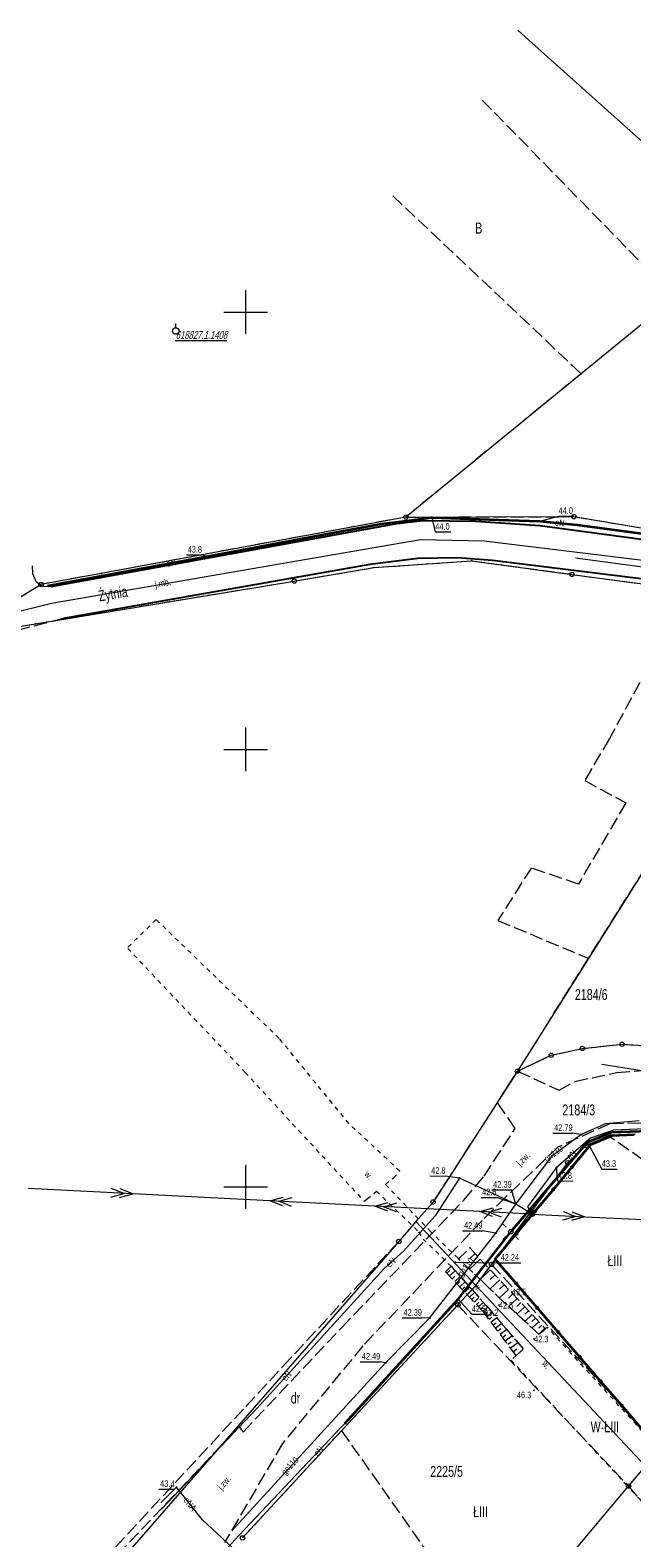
# Model space of a CAD drawing. Header units: millimetres. Extents: x 6552798 to 6553858, y 5859376 to 5860252.
# Tile 27 of 43: x 6553325 to 6553394, y 5859960 to 5860132. Entities that reach past the tile are written whole.
import ezdxf
from ezdxf.enums import TextEntityAlignment as Align

# ---------------------------------------------------------------- set-up
doc = ezdxf.new("R2010")
doc.units = ezdxf.units.MM
for name, pattern in [('1', [0]), ('1_1', [0]), ('1_OTKJ', [2, 1.5, -0.5]), ('1_OTKK', [0]), ('1_OTRK', [1.75, 1.25, -0.5]), ('1_OTRKG', [1.75, 1.25, -0.5]), ('1_OTWM', [1, 0.5, -0.5]), ('3_SUEP_A', [0]), ('3_SUGP', [0]), ('3_SUKP', [0]), ('3_SULO', [0]), ('3_SUWP', [0]), ('GDE', [0]), ('GUK', [2, 1.5, -0.5])]:
    doc.linetypes.add(name, pattern=pattern)
for name, color, linetype, lineweight in [('BANK_OSNOW_T_0', 7, 'Continuous', 18), ('BANK_OSNOW_T_1', 7, 'Continuous', 18), ('Dzialki', 7, 'GDE', 18), ('Kontury', 3, 'GUK', 18), ('Numery_dzialek', 7, 'Continuous', 13), ('Numery_konturow', 3, 'Continuous', 13), ('OTK_E_T_0', 7, 'Continuous', 0), ('OTK_E_T_8', 7, 'Continuous', 25), ('OTK_L_0', 7, '1_OTKJ', 18), ('OTK_L_1', 7, '1_OTKK', 25), ('OTK_L_18', 7, '1_1', 18), ('OTO_L_0', 7, 'Continuous', 35), ('OTR_L_1', 7, '1_OTRK', 18), ('OTR_T_0', 7, 'Continuous', 18), ('OTR_T_1', 7, 'Continuous', 18), ('OTW_E_T_2', 7, 'Continuous', 0), ('OTW_L_3', 7, 'Continuous', 18), ('Podzial_sekcyjny_krzyze', 7, '1', 0), ('Punkty', 7, 'Continuous', 18), ('SUE_T_3', 7, 'Continuous', 18), ('SUEP_E_T_0', 1, 'Continuous', 0), ('SUEP_L_0', 1, '3_SUEP_A', 18), ('SUER_T_0', 1, 'Continuous', 18), ('SUGP_E_T_0', 52, 'Continuous', 0), ('SUGP_L_0', 52, '3_SUGP', 18), ('SUGR_T_0', 52, 'Continuous', 18), ('SUKP_L_0', 34, '3_SUKP', 18), ('SUL_L_1', 7, '3_SULO', 35), ('SUP_T_2', 7, 'Continuous', 18), ('SUWP_L_0', 5, '3_SUWP', 18)]:
    doc.layers.add(name, color=color, linetype=linetype, lineweight=lineweight)
doc.styles.get("Standard").update_dxf_attribs({"font": 'arial.ttf'})

# ---------------------------------------------------------------- blocks, each defined once
blk = doc.blocks.new('GRT')
at = {"linetype": 'Continuous'}
blk.add_circle((0, 0), 0.25, dxfattribs=at)
blk = doc.blocks.new('GRO')
at = {"linetype": 'Continuous'}
blk.add_circle((0, 0), 0.045, dxfattribs=at)
blk = doc.blocks.new('OSM')
at = {"linetype": 'Continuous'}
blk.add_line((0, 0.375), (0, 0.875), dxfattribs=at)
blk.add_circle((0, 0), 0.375, dxfattribs=at)
blk = doc.blocks.new('2_OTRN')
at = {"linetype": 'Continuous'}
blk.add_circle((0, 0), 0.045, dxfattribs=at)
blk = doc.blocks.new('2_OTRS')
at = {"linetype": 'Continuous'}
blk.add_circle((0, 0), 0.045, dxfattribs=at)
blk = doc.blocks.new('4_SUEO_W')
at = {"linetype": 'Continuous'}
for p, q in [((-0.53035, 0.53035), (-0.8839, 0.8839)), ((0.53035, 0.53035), (0.8839, 0.8839)), ((-0.53035, -0.53035), (-0.8839, -0.8839)), ((0.53035, -0.53035), (0.8839, -0.8839))]:
    blk.add_line(p, q, dxfattribs=at)
blk.add_circle((0, 0), 0.025, dxfattribs=at)
blk = doc.blocks.new('4_SUPP')
at = {"linetype": 'Continuous'}
blk.add_circle((0, 0), 0.25, dxfattribs=at)
blk = doc.blocks.new('4_SUPS')
at = {"linetype": 'Continuous'}
blk.add_circle((0, 0), 0.0625, dxfattribs=at)

msp = doc.modelspace()

# ---------------------------------------------------------------- linework, layer by layer
at = {"layer": 'Dzialki'}
for p, q in [((6553399.02, 5860101.69), (6553388.32, 5860092.95)), ((6553388.32, 5860092.95), (6553368.3, 5860076.56)), ((6553368.3, 5860076.56), (6553333.5, 5860070.12)), ((6553368.3, 5860076.56), (6553387.5, 5860076.61)), ((6553387.5, 5860076.61), (6553433.85, 5860068.93)), ((6553364.64, 5860070.79), (6553375.81, 5860071.57)), ((6553375.81, 5860071.57), (6553387.26, 5860070.01)), ((6553325.99, 5860064.37), (6553355.54, 5860069.25)), ((6553333.5, 5860070.12), (6553326.62, 5860068.85)), ((6553355.54, 5860069.25), (6553364.64, 5860070.79)), ((6553387.26, 5860070.01), (6553396.22, 5860068.8)), ((6553326.62, 5860068.85), (6553309.81, 5860058.56)), ((6553322.54, 5860063.8), (6553325.99, 5860064.37)), ((6553398.85, 5860041.53), (6553381.04, 5860013.22)), ((6553384.9, 5860015.04), (6553388.46, 5860015.83)), ((6553388.46, 5860015.83), (6553393, 5860016.3)), ((6553393, 5860016.3), (6553398.98, 5860015.93)), ((6553381.04, 5860013.22), (6553384.9, 5860015.04)), ((6553381.04, 5860013.22), (6553371.4, 5859998.27)), ((6553388.89, 5860004.73), (6553391.46, 5860005.83)), ((6553391.46, 5860005.83), (6553394.48, 5860006.01)), ((6553386.79, 5860002.75), (6553388.89, 5860004.73)), ((6553378.09, 5859991.14), (6553386.79, 5860002.75)), ((6553371.4, 5859998.27), (6553369.45, 5859996.03)), ((6553369.45, 5859996.03), (6553367.49, 5859993.76)), ((6553376.3, 5859988.73), (6553369.45, 5859996.03)), ((6553367.49, 5859993.76), (6553295.64, 5859911.33)), ((6553376.3, 5859988.73), (6553378.09, 5859991.14)), ((6553374.23, 5859986.51), (6553376.3, 5859988.73)), ((6553395.66, 5859968.08), (6553376.3, 5859988.73)), ((6553349.63, 5859959.88), (6553374.23, 5859986.51)), ((6553393.74, 5859965.8), (6553395.66, 5859968.08)), ((6553370.95, 5859938.66), (6553393.74, 5859965.8))]:
    msp.add_line(p, q, dxfattribs=at)
at = {"layer": 'Kontury'}
for p, q in [((6553399.02, 5860101.69), (6553376.84, 5860124.41)), ((6553366.79, 5860113.28), (6553388.32, 5860092.95)), ((6553388.32, 5860092.95), (6553368.3, 5860076.56)), ((6553368.3, 5860076.56), (6553333.5, 5860070.12)), ((6553368.3, 5860076.56), (6553387.5, 5860076.61)), ((6553387.5, 5860076.61), (6553433.85, 5860068.93)), ((6553364.64, 5860070.79), (6553375.81, 5860071.57)), ((6553375.81, 5860071.57), (6553387.26, 5860070.01)), ((6553325.99, 5860064.37), (6553355.54, 5860069.25)), ((6553333.5, 5860070.12), (6553326.62, 5860068.85)), ((6553355.54, 5860069.25), (6553364.64, 5860070.79)), ((6553387.26, 5860070.01), (6553396.22, 5860068.8)), ((6553326.62, 5860068.85), (6553309.81, 5860058.56)), ((6553400.77, 5860068.18), (6553391.56, 5860051.25)), ((6553322.54, 5860063.8), (6553325.99, 5860064.37)), ((6553391.56, 5860051.25), (6553388.73, 5860046.46)), ((6553388.73, 5860046.46), (6553393.43, 5860043.9)), ((6553393.43, 5860043.9), (6553388.01, 5860034.61)), ((6553398.85, 5860041.53), (6553389.12, 5860026.13)), ((6553382.63, 5860036.46), (6553378.8, 5860030.46)), ((6553388.01, 5860034.61), (6553382.63, 5860036.46)), ((6553378.8, 5860030.46), (6553389.12, 5860026.13)), ((6553389.12, 5860026.13), (6553381.04, 5860013.22)), ((6553384.9, 5860015.04), (6553388.46, 5860015.83)), ((6553388.46, 5860015.83), (6553393, 5860016.3)), ((6553393, 5860016.3), (6553398.98, 5860015.93)), ((6553381.04, 5860013.22), (6553384.9, 5860015.04)), ((6553381.04, 5860013.22), (6553371.4, 5859998.27)), ((6553391.46, 5860005.83), (6553388.89, 5860004.73)), ((6553394.48, 5860006.01), (6553391.46, 5860005.83)), ((6553416.71, 5859988.13), (6553391.46, 5860005.83)), ((6553388.89, 5860004.73), (6553386.79, 5860002.75)), ((6553386.79, 5860002.75), (6553378.09, 5859991.14)), ((6553371.4, 5859998.27), (6553369.45, 5859996.03)), ((6553369.45, 5859996.03), (6553367.49, 5859993.76)), ((6553367.49, 5859993.76), (6553355.12, 5859980.41)), ((6553376.3, 5859988.73), (6553378.09, 5859991.14)), ((6553378.09, 5859991.14), (6553417.7, 5859947.87)), ((6553374.23, 5859986.51), (6553376.3, 5859988.73)), ((6553360.95, 5859972.13), (6553374.23, 5859986.51)), ((6553374.23, 5859986.51), (6553393.74, 5859965.8)), ((6553355.12, 5859980.41), (6553349.74, 5859974.6)), ((6553349.74, 5859974.6), (6553330.57, 5859953.9)), ((6553349.63, 5859959.88), (6553360.95, 5859972.13)), ((6553360.95, 5859972.13), (6553378.11, 5859947.73)), ((6553393.74, 5859965.8), (6553413.22, 5859942.29))]:
    msp.add_line(p, q, dxfattribs=at)
at = {"layer": 'OTK_L_0', "linetype": '1_OTKJ'}
for p, q in [((6553367.26, 5860075.81), (6553370.27, 5860076.17)), ((6553370.27, 5860076.17), (6553376.3, 5860076.11)), ((6553376.3, 5860076.11), (6553378.986, 5860075.915)), ((6553327.78, 5860068.61), (6553367.26, 5860075.81)), ((6553378.986, 5860075.915), (6553383.6, 5860075.58)), ((6553383.6, 5860075.58), (6553417.12, 5860071.08)), ((6553325.62, 5860070.98), (6553325.64, 5860070.11)), ((6553364.17, 5860071.15), (6553329.17, 5860064.95)), ((6553369.68, 5860071.82), (6553364.17, 5860071.15)), ((6553374.19, 5860071.92), (6553369.68, 5860071.82)), ((6553378.18, 5860071.59), (6553374.19, 5860071.92)), ((6553396.09, 5860069.4), (6553378.18, 5860071.59)), ((6553325.64, 5860070.11), (6553326.03, 5860069.24)), ((6553326.03, 5860069.24), (6553326.72, 5860068.67)), ((6553326.72, 5860068.67), (6553327.78, 5860068.61)), ((6553329.17, 5860064.95), (6553324.3, 5860063.72)), ((6553378.75, 5860009.65), (6553381.04, 5860013.22)), ((6553381.04, 5860013.22), (6553385.8, 5860011.06)), ((6553387.61, 5860012.06), (6553392.39, 5860013.07)), ((6553392.39, 5860013.07), (6553399.08, 5860013.56)), ((6553385.8, 5860011.06), (6553387.61, 5860012.06)), ((6553380.78, 5860006.68), (6553378.75, 5860009.65)), ((6553391.58, 5860007.21), (6553385.66, 5860004.54)), ((6553401.14, 5860007.45), (6553391.58, 5860007.21)), ((6553377.23, 5860001.23), (6553380.78, 5860006.68)), ((6553385.66, 5860004.54), (6553379.73, 5859998.86)), ((6553374.92, 5859998.49), (6553377.23, 5860001.23)), ((6553360.94, 5859983.9), (6553374.92, 5859998.49)), ((6553379.73, 5859998.86), (6553377.01, 5859996.16)), ((6553377.01, 5859996.16), (6553363.38, 5859981.82)), ((6553349.69, 5859971.98), (6553360.94, 5859983.9)), ((6553363.38, 5859981.82), (6553354.21, 5859970.68)), ((6553346.45, 5859969.64), (6553349.17, 5859972.67)), ((6553349.17, 5859972.67), (6553349.69, 5859971.98)), ((6553332.6, 5859955.02), (6553346.45, 5859969.64)), ((6553354.21, 5859970.68), (6553347.59, 5859959.36))]:
    msp.add_line(p, q, dxfattribs=at)
at = {"layer": 'OTK_L_1', "linetype": '1_OTKK'}
for p, q in [((6553367.26, 5860075.81), (6553370.27, 5860076.17)), ((6553370.27, 5860076.17), (6553376.3, 5860076.11)), ((6553376.3, 5860076.11), (6553383.6, 5860075.58)), ((6553327.78, 5860068.61), (6553367.26, 5860075.81)), ((6553383.6, 5860075.58), (6553417.12, 5860071.08)), ((6553364.17, 5860071.15), (6553329.17, 5860064.95)), ((6553369.68, 5860071.82), (6553364.17, 5860071.15)), ((6553374.19, 5860071.92), (6553369.68, 5860071.82)), ((6553378.18, 5860071.59), (6553374.19, 5860071.92)), ((6553396.09, 5860069.4), (6553378.18, 5860071.59))]:
    msp.add_line(p, q, dxfattribs=at)
at = {"layer": 'OTK_L_18', "linetype": '1_1'}
for p, q in [((6553327.825, 5860066.73), (6553369.975, 5860073.995)), ((6553369.975, 5860073.995), (6553377.24, 5860073.85)), ((6553377.24, 5860073.85), (6553416.26, 5860069.094)), ((6553312.44, 5860062.966), (6553327.825, 5860066.73))]:
    msp.add_line(p, q, dxfattribs=at)
at = {"layer": 'OTO_L_0'}
for p, q in [((6553391.84, 5860005.83), (6553389.4, 5860004.8)), ((6553394.39, 5860005.94), (6553391.84, 5860005.83)), ((6553387.274, 5860002.257), (6553389.4, 5860004.8)), ((6553385.148, 5859999.714), (6553387.274, 5860002.257)), ((6553383.021, 5859997.17), (6553385.148, 5859999.714)), ((6553380.895, 5859994.627), (6553383.021, 5859997.17)), ((6553378.49, 5859991.75), (6553380.895, 5859994.627)), ((6553380.901, 5859988.957), (6553378.49, 5859991.75)), ((6553383.313, 5859986.164), (6553380.901, 5859988.957)), ((6553385.724, 5859983.372), (6553383.313, 5859986.164)), ((6553388.135, 5859980.579), (6553385.724, 5859983.372)), ((6553390.546, 5859977.786), (6553388.135, 5859980.579)), ((6553392.958, 5859974.993), (6553390.546, 5859977.786)), ((6553395.369, 5859972.201), (6553392.958, 5859974.993))]:
    msp.add_line(p, q, dxfattribs=at)
for centre in [(6553387.274, 5860002.257), (6553385.148, 5859999.714), (6553383.021, 5859997.17), (6553380.895, 5859994.627), (6553380.901, 5859988.957), (6553383.313, 5859986.164), (6553385.724, 5859983.372), (6553388.135, 5859980.579), (6553390.546, 5859977.786), (6553392.958, 5859974.993)]:
    msp.add_circle(centre, 0.085, dxfattribs=at)
at = {"layer": 'OTR_L_1', "linetype": '1_OTRK'}
for p, q in [((6553374.31, 5859991.78), (6553375.59, 5859993.03)), ((6553379.57, 5859986.75), (6553374.31, 5859991.78)), ((6553372.82, 5859990.3), (6553373.46, 5859990.94)), ((6553373.46, 5859990.94), (6553377.48, 5859986.43)), ((6553377.48, 5859986.43), (6553381.71, 5859981.46)), ((6553383.54, 5859983.11), (6553379.57, 5859986.75)), ((6553384.26, 5859983.76), (6553383.54, 5859983.11)), ((6553381.71, 5859981.46), (6553380.89, 5859980.72))]:
    msp.add_line(p, q, dxfattribs=at)
at = {"layer": 'OTR_L_1', "linetype": '1_1'}
for p, q in [((6553376.795, 5859991.741), (6553375.56, 5859990.585)), ((6553376.201, 5859992.377), (6553375.565, 5859991.782)), ((6553372.975, 5859990.136), (6553373.301, 5859990.444)), ((6553373.279, 5859989.814), (6553373.922, 5859990.421)), ((6553377.935, 5859990.522), (6553376.767, 5859989.43)), ((6553377.373, 5859991.123), (6553376.773, 5859990.561)), ((6553378.481, 5859989.938), (6553377.914, 5859989.407)), ((6553373.578, 5859989.497), (6553373.895, 5859989.796)), ((6553373.874, 5859989.184), (6553374.499, 5859989.775)), ((6553374.165, 5859988.876), (6553374.473, 5859989.167)), ((6553374.451, 5859988.572), (6553375.059, 5859989.146)), ((6553374.734, 5859988.273), (6553375.034, 5859988.556)), ((6553375.013, 5859987.978), (6553375.603, 5859988.535)), ((6553379.012, 5859989.371), (6553377.909, 5859988.339)), ((6553380.03, 5859988.283), (6553378.987, 5859987.307)), ((6553379.528, 5859988.819), (6553378.992, 5859988.317)), ((6553375.288, 5859987.687), (6553375.579, 5859987.962)), ((6553375.559, 5859987.4), (6553376.133, 5859987.942)), ((6553375.826, 5859987.117), (6553376.109, 5859987.384)), ((6553376.089, 5859986.838), (6553376.647, 5859987.365)), ((6553376.349, 5859986.563), (6553376.624, 5859986.823)), ((6553376.605, 5859986.292), (6553377.147, 5859986.804)), ((6553380.518, 5859987.761), (6553380.011, 5859987.287)), ((6553380.992, 5859987.254), (6553380.016, 5859986.341)), ((6553381.448, 5859986.766), (6553380.979, 5859986.327)), ((6553376.857, 5859986.025), (6553377.124, 5859986.277)), ((6553377.104, 5859985.764), (6553377.627, 5859986.257)), ((6553377.336, 5859985.488), (6553377.625, 5859985.704)), ((6553377.559, 5859985.189), (6553378.157, 5859985.635)), ((6553377.789, 5859984.88), (6553378.098, 5859985.11)), ((6553378.027, 5859984.561), (6553378.666, 5859985.037)), ((6553381.887, 5859986.297), (6553380.985, 5859985.453)), ((6553382.309, 5859985.846), (6553381.875, 5859985.44)), ((6553382.715, 5859985.412), (6553381.881, 5859984.631)), ((6553383.105, 5859984.995), (6553382.704, 5859984.619)), ((6553378.273, 5859984.231), (6553378.603, 5859984.477)), ((6553378.527, 5859983.889), (6553379.21, 5859984.398)), ((6553378.79, 5859983.537), (6553379.143, 5859983.8)), ((6553379.062, 5859983.173), (6553379.79, 5859983.716)), ((6553379.342, 5859982.796), (6553379.719, 5859983.077)), ((6553379.632, 5859982.407), (6553380.41, 5859982.987)), ((6553383.481, 5859984.593), (6553382.709, 5859983.872)), ((6553383.841, 5859984.208), (6553383.47, 5859983.861)), ((6553384.188, 5859983.837), (6553383.475, 5859983.17)), ((6553379.932, 5859982.006), (6553380.334, 5859982.305)), ((6553380.241, 5859981.59), (6553381.072, 5859982.209)), ((6553380.561, 5859981.161), (6553380.991, 5859981.481))]:
    msp.add_line(p, q, dxfattribs=at)
at = {"layer": 'OTR_L_1', "linetype": '1_OTRKG'}
for p, q in [((6553375.59, 5859993.03), (6553384.26, 5859983.76)), ((6553377.23, 5859985.63), (6553372.82, 5859990.3)), ((6553380.89, 5859980.72), (6553377.23, 5859985.63))]:
    msp.add_line(p, q, dxfattribs=at)
at = {"layer": 'OTR_L_1', "linetype": '1_1'}
for p in [(6553375.59, 5859993.03), (6553380.89, 5859980.72)]:
    msp.add_point(p, dxfattribs=at)
at = {"layer": 'OTR_T_0', "linetype": 'Continuous', "lineweight": 0}
for p, q in [((6553373.92, 5859991.39), (6553379.126, 5859991.327)), ((6553379.126, 5859991.327), (6553381.433, 5859991.327))]:
    msp.add_line(p, q, dxfattribs=at)
at = {"layer": 'OTW_L_3', "linetype": '1_OTWM'}
for p, q in [((6553339.764, 5860030.554), (6553336.462, 5860027.324)), ((6553353.816, 5860016.977), (6553339.764, 5860030.554)), ((6553349.932, 5860013.091), (6553336.462, 5860027.324)), ((6553361.802, 5860007.225), (6553353.816, 5860016.977)), ((6553349.932, 5860013.091), (6553358.72, 5860003.557)), ((6553367.6, 5860001.79), (6553361.802, 5860007.225)), ((6553358.72, 5860003.557), (6553363.52, 5859998.36)), ((6553365.95, 5860000.29), (6553366.87, 5860001.01)), ((6553371.14, 5859994.87), (6553365.95, 5860000.29)), ((6553366.87, 5860001.01), (6553367.6, 5860001.79)), ((6553363.52, 5859998.36), (6553363.861, 5859998.634)), ((6553363.861, 5859998.634), (6553364.94, 5859999.5)), ((6553364.94, 5859999.5), (6553369.75, 5859994.87)), ((6553369.75, 5859994.87), (6553370.27, 5859994.04)), ((6553370.27, 5859994.04), (6553373.46, 5859990.94)), ((6553374.258, 5859991.833), (6553371.14, 5859994.87)), ((6553379.57, 5859986.75), (6553374.258, 5859991.833)), ((6553373.46, 5859990.94), (6553377.48, 5859986.43)), ((6553377.48, 5859986.43), (6553381.71, 5859981.46)), ((6553383.54, 5859983.11), (6553379.57, 5859986.75)), ((6553384.26, 5859983.76), (6553383.54, 5859983.11)), ((6553384.45, 5859983.94), (6553384.26, 5859983.76)), ((6553397.365, 5859969.816), (6553384.45, 5859983.94)), ((6553381.71, 5859981.46), (6553380.89, 5859980.72)), ((6553380.89, 5859980.72), (6553380.32, 5859980.19)), ((6553380.32, 5859980.19), (6553393.392, 5859966.041)), ((6553393.392, 5859966.041), (6553408.53, 5859949.76))]:
    msp.add_line(p, q, dxfattribs=at)
at = {"layer": 'Podzial_sekcyjny_krzyze'}
for p, q in [((6553350, 5860097.5), (6553350, 5860102.5)), ((6553347.5, 5860100), (6553352.5, 5860100)), ((6553350, 5860047.5), (6553350, 5860052.5)), ((6553347.5, 5860050), (6553352.5, 5860050)), ((6553350, 5859997.5), (6553350, 5860002.5)), ((6553347.5, 5860000), (6553352.5, 5860000))]:
    msp.add_line(p, q, dxfattribs=at)
at = {"layer": 'SUEP_L_0', "linetype": '3_SUEP_A'}
for p, q in [((6553368.69, 5860076.16), (6553365.46, 5860075.78)), ((6553371.28, 5860076.51), (6553368.69, 5860076.16)), ((6553378.87, 5860076.26), (6553371.28, 5860076.51)), ((6553383.6, 5860076.08), (6553378.87, 5860076.26)), ((6553387.85, 5860075.69), (6553383.6, 5860076.08)), ((6553365.46, 5860075.78), (6553357.3, 5860074.25)), ((6553397.5, 5860074.39), (6553387.85, 5860075.69)), ((6553357.3, 5860074.25), (6553345.52, 5860072.05)), ((6553345.52, 5860072.05), (6553327.35, 5860068.71)), ((6553389.372, 5860005.561), (6553385.484, 5860002.165)), ((6553391.8, 5860006.26), (6553389.05, 5860005.13)), ((6553392.025, 5860006.464), (6553389.372, 5860005.561)), ((6553397.14, 5860006.44), (6553391.8, 5860006.26)), ((6553395.678, 5860006.644), (6553392.025, 5860006.464)), ((6553389.05, 5860005.13), (6553380.433, 5859995.071)), ((6553385.484, 5860002.165), (6553382.172, 5859997.721)), ((6553374.417, 5860001.009), (6553371.656, 5859996.707)), ((6553380.85, 5859998.04), (6553374.417, 5860001.009)), ((6553337.111, 5859999.2), (6553325.127, 5859999.812)), ((6553334.589, 5859998.828), (6553336.112, 5859999.251)), ((6553336.112, 5859999.251), (6553334.64, 5859999.827)), ((6553335.587, 5859998.777), (6553337.111, 5859999.2)), ((6553337.111, 5859999.2), (6553335.638, 5859999.776)), ((6553352.769, 5859998.4), (6553337.111, 5859999.2)), ((6553352.769, 5859998.4), (6553354.293, 5859998.823)), ((6553353.768, 5859998.349), (6553355.291, 5859998.772)), ((6553364.753, 5859997.788), (6553352.769, 5859998.4)), ((6553354.242, 5859997.824), (6553352.769, 5859998.4)), ((6553355.24, 5859997.773), (6553353.768, 5859998.349)), ((6553364.753, 5859997.788), (6553366.277, 5859998.211)), ((6553376.738, 5859997.176), (6553364.753, 5859997.788)), ((6553366.226, 5859997.212), (6553364.753, 5859997.788)), ((6553365.752, 5859997.737), (6553367.276, 5859998.16)), ((6553367.225, 5859997.161), (6553365.752, 5859997.737)), ((6553376.738, 5859997.176), (6553378.261, 5859997.599)), ((6553382.73, 5859996.87), (6553376.738, 5859997.176)), ((6553378.21, 5859996.6), (6553376.738, 5859997.176)), ((6553377.737, 5859997.125), (6553379.26, 5859997.548)), ((6553379.209, 5859996.549), (6553377.737, 5859997.125)), ((6553382.73, 5859996.87), (6553380.85, 5859998.04)), ((6553382.172, 5859997.721), (6553382.73, 5859996.87)), ((6553382.73, 5859996.87), (6553388.723, 5859996.585)), ((6553386.25, 5859997.203), (6553387.724, 5859996.632)), ((6553387.249, 5859997.155), (6553388.723, 5859996.585)), ((6553371.656, 5859996.707), (6553368.04, 5859992.66)), ((6553380.433, 5859995.071), (6553380.27, 5859994.88)), ((6553387.724, 5859996.632), (6553386.202, 5859996.204)), ((6553388.723, 5859996.585), (6553387.201, 5859996.157)), ((6553388.723, 5859996.585), (6553400.71, 5859996.014)), ((6553380.118, 5859994.685), (6553374.28, 5859987.18)), ((6553380.27, 5859994.88), (6553380.118, 5859994.685)), ((6553365.83, 5859990.68), (6553368.04, 5859992.66)), ((6553365.83, 5859990.68), (6553351.287, 5859974.667)), ((6553374.28, 5859987.18), (6553361.316, 5859972.952)), ((6553351.287, 5859974.667), (6553340.366, 5859963.158)), ((6553361.15, 5859972.77), (6553360.982, 5859972.593)), ((6553361.316, 5859972.952), (6553361.15, 5859972.77)), ((6553360.982, 5859972.593), (6553349.22, 5859960.15)), ((6553342.101, 5859965.664), (6553340.319, 5859963.882)), ((6553345.06, 5859961.943), (6553342.101, 5859965.664)), ((6553348.397, 5859958.816), (6553345.06, 5859961.943)), ((6553349.22, 5859960.15), (6553341.527, 5859951.782))]:
    msp.add_line(p, q, dxfattribs=at)
at = {"layer": 'SUER_T_0', "linetype": 'Continuous', "lineweight": 0}
for p, q in [((6553371.28, 5860076.51), (6553371.658, 5860074.863)), ((6553383.6, 5860076.08), (6553385.745, 5860076.679)), ((6553385.745, 5860076.679), (6553387.537, 5860076.679)), ((6553371.658, 5860074.863), (6553373.449, 5860074.863)), ((6553343.237, 5860072.241), (6553345.001, 5860072.241)), ((6553345.52, 5860072.05), (6553345.001, 5860072.241)), ((6553388.977, 5860005.217), (6553390.674, 5860002.034)), ((6553385.484, 5860002.165), (6553385.629, 5860000.683)), ((6553390.674, 5860002.034), (6553392.439, 5860002.034)), ((6553371.051, 5860001.261), (6553372.815, 5860001.237)), ((6553374.417, 5860001.009), (6553372.815, 5860001.237)), ((6553385.629, 5860000.683), (6553387.393, 5860000.659)), ((6553376.904, 5859998.802), (6553378.641, 5859998.802)), ((6553380.85, 5859998.04), (6553378.641, 5859998.802)), ((6553374.28, 5859987.18), (6553375.827, 5859985.446)), ((6553375.827, 5859985.446), (6553377.591, 5859985.446)), ((6553340.061, 5859965.463), (6553341.853, 5859965.438)), ((6553342.101, 5859965.664), (6553341.853, 5859965.438))]:
    msp.add_line(p, q, dxfattribs=at)
at = {"layer": 'SUGP_L_0', "linetype": '3_SUGP'}
for p, q in [((6553388.3, 5860005.98), (6553391.14, 5860007.26)), ((6553391.14, 5860007.26), (6553394.93, 5860007.6)), ((6553385.08, 5860003.62), (6553388.3, 5860005.98)), ((6553380.85, 5859998.04), (6553385.08, 5860003.62)), ((6553378.56, 5859994.72), (6553380.85, 5859998.04)), ((6553371.912, 5859986.193), (6553378.56, 5859994.72)), ((6553365.97, 5859979.87), (6553370.99, 5859985.01)), ((6553370.99, 5859985.01), (6553371.912, 5859986.193)), ((6553348.4, 5859960.7), (6553365.97, 5859979.87))]:
    msp.add_line(p, q, dxfattribs=at)
at = {"layer": 'SUGR_T_0', "linetype": 'Continuous', "lineweight": 0}
for p, q in [((6553385.089, 5860006.15), (6553387.342, 5860006.15)), ((6553388.3, 5860005.98), (6553387.342, 5860006.15)), ((6553378.127, 5859999.658), (6553380.38, 5859999.658)), ((6553380.85, 5859998.04), (6553380.38, 5859999.658)), ((6553374.76, 5859994.978), (6553377.04, 5859994.978)), ((6553378.56, 5859994.72), (6553377.04, 5859994.978)), ((6553367.878, 5859985.025), (6553370.131, 5859985.025)), ((6553370.99, 5859985.01), (6553370.131, 5859985.025)), ((6553363.086, 5859980.013), (6553365.366, 5859980.013)), ((6553365.97, 5859979.87), (6553365.366, 5859980.013))]:
    msp.add_line(p, q, dxfattribs=at)
at = {"layer": 'SUKP_L_0', "linetype": '3_SUKP'}
msp.add_line((6553415.48, 5860068.13), (6553387.66, 5860071.86), dxfattribs=at)
at = {"layer": 'SUL_L_1', "linetype": '3_SULO'}
for p, q in [((6553365.46, 5860075.78), (6553368.69, 5860076.16)), ((6553368.69, 5860076.16), (6553371.28, 5860076.51)), ((6553371.28, 5860076.51), (6553378.87, 5860076.26)), ((6553378.87, 5860076.26), (6553383.6, 5860076.08)), ((6553383.6, 5860076.08), (6553387.85, 5860075.69)), ((6553357.3, 5860074.25), (6553365.46, 5860075.78)), ((6553387.85, 5860075.69), (6553397.5, 5860074.39)), ((6553345.52, 5860072.05), (6553357.3, 5860074.25)), ((6553327.35, 5860068.71), (6553345.52, 5860072.05)), ((6553389.05, 5860005.13), (6553391.8, 5860006.26)), ((6553391.8, 5860006.26), (6553397.14, 5860006.44)), ((6553380.433, 5859995.071), (6553389.05, 5860005.13)), ((6553374.28, 5859987.18), (6553380.118, 5859994.685)), ((6553361.316, 5859972.952), (6553374.28, 5859987.18))]:
    msp.add_line(p, q, dxfattribs=at)
at = {"layer": 'SUWP_L_0', "linetype": '3_SUWP'}
for p, q in [((6553381.98, 5860131.43), (6553381.101, 5860132.219)), ((6553437.332, 5860081.758), (6553381.98, 5860131.43)), ((6553390.68, 5860014.03), (6553429.97, 5860007.75))]:
    msp.add_line(p, q, dxfattribs=at)

# ---------------------------------------------------------------- block references
at = {"layer": 'BANK_OSNOW_T_1'}
msp.add_blockref('OSM', (6553342, 5860097.83), dxfattribs=at)
at = {"layer": 'OTR_T_0'}
msp.add_blockref('2_OTRS', (6553373.92, 5859991.39), dxfattribs=at)
at = {"layer": 'OTR_T_1'}
for p in [(6553378.93, 5859986.47), (6553380.41, 5859987.98), (6553377.23, 5859985.63), (6553382.95, 5859982.61)]:
    msp.add_blockref('2_OTRN', p, dxfattribs=at)
at = {"layer": 'OTR_T_1', "rotation": 359.202858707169}
msp.add_blockref('2_OTRN', (6553382.93, 5859976.747), dxfattribs=at)
at = {"layer": 'Punkty'}
for name, p in [('GRO', (6553388.32, 5860092.95)), ('GRT', (6553368.3, 5860076.56)), ('GRT', (6553387.5, 5860076.61)), ('GRO', (6553375.81, 5860071.57)), ('GRO', (6553333.5, 5860070.12)), ('GRT', (6553355.54, 5860069.25)), ('GRO', (6553364.64, 5860070.79)), ('GRT', (6553387.26, 5860070.01)), ('GRT', (6553326.62, 5860068.85)), ('GRO', (6553325.99, 5860064.37)), ('GRT', (6553388.46, 5860015.83)), ('GRT', (6553393, 5860016.3)), ('GRT', (6553384.9, 5860015.04)), ('GRT', (6553381.04, 5860013.22)), ('GRT', (6553391.46, 5860005.83)), ('GRT', (6553388.89, 5860004.73)), ('GRT', (6553386.79, 5860002.75)), ('GRT', (6553371.4, 5859998.27)), ('GRO', (6553369.45, 5859996.03)), ('GRT', (6553367.49, 5859993.76)), ('GRT', (6553378.09, 5859991.14)), ('GRO', (6553376.3, 5859988.73)), ('GRT', (6553374.23, 5859986.51)), ('GRT', (6553393.74, 5859965.8)), ('GRT', (6553349.63, 5859959.88))]:
    msp.add_blockref(name, p, dxfattribs=at)
at = {"layer": 'SUE_T_3'}
for name in ['4_SUEO_W', '4_SUPP']:
    msp.add_blockref(name, (6553380.27, 5859994.88), dxfattribs=at)
at = {"layer": 'SUER_T_0'}
for p in [(6553371.28, 5860076.51), (6553383.6, 5860076.08), (6553345.52, 5860072.05), (6553388.977, 5860005.217), (6553380.85, 5859998.04), (6553374.28, 5859987.18)]:
    msp.add_blockref('4_SUPS', p, dxfattribs=at)
at = {"layer": 'SUER_T_0', "rotation": 359.1990000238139}
for p in [(6553385.484, 5860002.165), (6553374.417, 5860001.009), (6553342.101, 5859965.664)]:
    msp.add_blockref('4_SUPS', p, dxfattribs=at)
at = {"layer": 'SUGR_T_0'}
for p in [(6553388.3, 5860005.98), (6553380.85, 5859998.04), (6553378.56, 5859994.72), (6553370.99, 5859985.01), (6553365.97, 5859979.87)]:
    msp.add_blockref('4_SUPS', p, dxfattribs=at)
at = {"layer": 'SUP_T_2'}
msp.add_blockref('4_SUPP', (6553382.73, 5859996.87), dxfattribs=at)

# ---------------------------------------------------------------- texts
at = {"layer": 'BANK_OSNOW_T_0', "oblique": 15, "width": 0.7}
msp.add_text('%%U618827.1.1408', height=0.9, dxfattribs=at).set_placement((6553342, 5860097.83), align=Align.TOP_LEFT)
at = {"layer": 'Numery_dzialek', "width": 0.7}
for s, p in [('2184/6', (6553387.6, 5860022.61)), ('2184/3', (6553386.18, 5860009.42)), ('2225/5', (6553371.08, 5859968.1))]:
    msp.add_text(s, height=1.25, dxfattribs=at).set_placement(p, align=Align.TOP_LEFT)
at = {"layer": 'Numery_konturow', "width": 0.7}
for s, p in [('B', (6553376.21, 5860110.22)), ('ŁIII', (6553391.32, 5859992.19)), ('dr', (6553355.15, 5859976.49)), ('W-ŁIII', (6553389.4, 5859973.19)), ('ŁIII', (6553375.98, 5859963.5))]:
    msp.add_text(s, height=1.25, dxfattribs=at).set_placement(p, align=Align.TOP_LEFT)
at = {"layer": 'OTK_E_T_0', "lineweight": 9, "width": 0.7}
for s, rotation, p in [('j.mb.', 10.95408, (6553340.542, 5860068.934)), ('j.zw.', 45.50703, (6553381.775, 5860003.118)), ('j.zw.', 49.92712, (6553347.601, 5859966.114))]:
    msp.add_text(s, height=0.75, rotation=rotation, dxfattribs=at).set_placement(p, align=Align.MIDDLE)
at = {"layer": 'OTK_E_T_8', "width": 0.7}
msp.add_text('Żytnia', height=1.25, rotation=9.78301, dxfattribs=at).set_placement((6553334.838, 5860067.782), align=Align.MIDDLE)
at = {"layer": 'OTR_T_0', "lineweight": 9, "width": 0.7}
msp.add_text('42.24', height=0.75, dxfattribs=at).set_placement((6553379.126, 5859991.577))
at = {"layer": 'OTR_T_1', "lineweight": 9, "width": 0.7}
for s, p in [('43.5', (6553380.41, 5859987.98)), ('42.5', (6553378.93, 5859986.47)), ('43.2', (6553377.23, 5859985.63)), ('42.3', (6553382.95, 5859982.61))]:
    msp.add_text(s, height=0.75, dxfattribs=at).set_placement(p, align=Align.MIDDLE_LEFT)
msp.add_text('46.3', height=0.75, rotation=359.20286, dxfattribs=at).set_placement((6553380.978, 5859975.855))
at = {"layer": 'OTW_E_T_2', "lineweight": 9, "width": 0.7}
for rotation, p in [(316.41, (6553364.046, 5860001.326)), (313.26429, (6553376.529, 5859988.537)), (311.59, (6553384.341, 5859979.696))]:
    msp.add_text('w.', height=0.75, rotation=rotation, dxfattribs=at).set_placement(p, align=Align.MIDDLE)
at = {"layer": 'SUEP_E_T_0', "lineweight": 9, "width": 0.7}
for s, rotation, p in [('eN', 354.75695, (6553385.886, 5860075.895)), ('eN', 10.41581, (6553341.473, 5860071.331)), ('eN', 41.14286, (6553387.215, 5860003.681)), ('eN', 41.85804, (6553366.576, 5859991.349)), ('eN', 46.782, (6553354.671, 5859978.393)), ('eN', 46.60991, (6553358.335, 5859969.792)), ('eNA', 308.48382, (6553343.633, 5859963.737))]:
    msp.add_text(s, height=0.75, rotation=rotation, dxfattribs=at).set_placement(p, align=Align.MIDDLE)
at = {"layer": 'SUER_T_0', "lineweight": 9, "width": 0.7}
msp.add_text('44.0', height=0.75, dxfattribs=at).set_placement((6553385.745, 5860076.929))
msp.add_text('44.0', height=0.75, dxfattribs=at).set_placement((6553371.658, 5860075.863), align=Align.TOP_LEFT)
msp.add_text('43.8', height=0.75, dxfattribs=at).set_placement((6553345.001, 5860072.491), align=Align.RIGHT)
for s, p in [('42.8', (6553372.818, 5860001.487)), ('43.4', (6553341.856, 5859965.688))]:
    msp.add_text(s, height=0.75, rotation=359.199, dxfattribs=at).set_placement(p, align=Align.RIGHT)
for s, p in [('43.3', (6553390.674, 5860002.659)), ('42.5', (6553375.827, 5859986.071))]:
    msp.add_text(s, height=0.75, dxfattribs=at).set_placement(p, align=Align.MIDDLE_LEFT)
msp.add_text('42.8', height=0.75, rotation=359.199, dxfattribs=at).set_placement((6553385.643, 5860001.683), align=Align.TOP_LEFT)
msp.add_text('42.6', height=0.75, dxfattribs=at).set_placement((6553378.641, 5859999.802), align=Align.TOP_RIGHT)
at = {"layer": 'SUGP_E_T_0', "lineweight": 9, "width": 0.7}
for rotation, p in [(36.23401, (6553385.215, 5860003.719)), (52.056, (6553375.216, 5859990.756)), (47.4936, (6553355.124, 5859968.037))]:
    msp.add_text('gn110', height=0.75, rotation=rotation, dxfattribs=at).set_placement(p, align=Align.MIDDLE)
at = {"layer": 'SUGR_T_0', "lineweight": 9, "width": 0.7}
for s, p in [('42.79', (6553387.342, 5860006.4)), ('42.39', (6553380.38, 5859999.908)), ('42.49', (6553377.04, 5859995.228)), ('42.39', (6553370.131, 5859985.275))]:
    msp.add_text(s, height=0.75, dxfattribs=at).set_placement(p, align=Align.RIGHT)
msp.add_text('42.49', height=0.75, dxfattribs=at).set_placement((6553365.366, 5859980.638), align=Align.MIDDLE_RIGHT)

doc.saveas('drawing.dxf')
